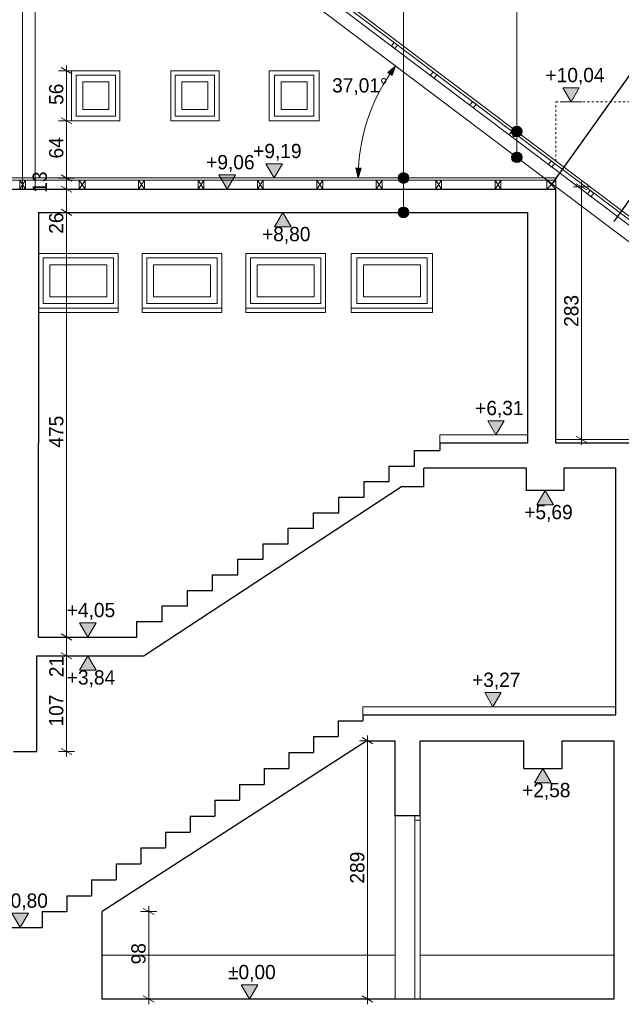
# Model space of a CAD drawing. Extents: x -510370 to -355890, y -22547 to 182180.
# Tile 12 of 256: x -386184 to -379450, y -12388 to -1374. Entities that reach past the tile are written whole.
import ezdxf

# ---------------------------------------------------------------- set-up
doc = ezdxf.new("R2010")
doc.units = 0
doc.header["$MEASUREMENT"] = 0
doc.linetypes.add('Hidden Line', pattern=[50, 25, -25])
for name, color, linetype, lineweight in [('0_Nr_Pióra__21', 7, 'Continuous', 9), ('0_Nr_Pióra__5', 7, 'Continuous', 13), ('INWENT DACH_Nr_Pióra__21', 7, 'Continuous', 9), ('INWENT KONST. DREWNIANA_Nr_Pióra__21', 7, 'Continuous', 9), ('INWENT OPISY_Nr_Pióra__21', 7, 'Continuous', 9), ('INWENT WYMIARY_Nr_Pióra__21', 7, 'Continuous', 9), ('INWENT. DRZWI_Nr_Pióra__5', 7, 'Continuous', 13), ('INWENT. OKNA_Nr_Pióra__5', 7, 'Continuous', 13), ('INWENT.ŚCIANY_Nr_Pióra__1', 7, 'Continuous', 25), ('INWENT.ŚCIANY_Nr_Pióra__21', 7, 'Continuous', 9), ('INWENT.ŚCIANY_Nr_Pióra__5', 7, 'Continuous', 13), ('Istniejące schody_Nr_Pióra__1', 7, 'Continuous', 25), ('Istniejące schody_Nr_Pióra__21', 7, 'Continuous', 9), ('Istniejące stropy_Nr_Pióra__5', 7, 'Continuous', 13)]:
    doc.layers.add(name, color=color, linetype=linetype, lineweight=lineweight)
doc.layers.add('INWENT OPISY', color=7, linetype='Continuous')
doc.layers.add('INWENT WYMIARY', color=7, linetype='Continuous')
doc.styles.add('GENERATED_STYLE_1', font='txt')
doc.dimstyles.new('GENERATED_STYLE__10', dxfattribs={"dimtxt": 160.000002, "dimasz": 110.144928, "dimexe": 0.18, "dimexo": 40, "dimgap": 0.09, "dimtad": 1, "dimtih": 1, "dimtoh": 1, "dimdec": 0, "dimzin": 0, "dimdsep": 46, "dimtxsty": 'GENERATED_STYLE_1', "dimblk": 'ARROWHEAD_5', "dimblk1": 'ARROWHEAD_5', "dimblk2": 'ARROWHEAD_5', "dimcen": 0.09, "dimclrd": 7, "dimclre": 7, "dimclrt": 7, "dimazin": 0, "dimtfac": 1, "dimtdec": 4, "dimtmove": 2, "dimatfit": 3, "dimfxl": 0, "dimtolj": 1, "dimtzin": 0, "dimarcsym": 0})
doc.dimstyles.new('GENERATED_STYLE__11', dxfattribs={"dimtxt": 0.18, "dimasz": 182.4, "dimexe": 0.18, "dimexo": 0.0625, "dimgap": 0.09, "dimtad": 0, "dimtih": 1, "dimtoh": 1, "dimdec": 4, "dimzin": 0, "dimdsep": 46, "dimcen": 0.09, "dimadec": 0, "dimazin": 0, "dimtfac": 1, "dimtdec": 4, "dimtmove": 0, "dimatfit": 3, "dimldrblk": 'ARROWHEAD_5', "dimfxl": 0, "dimtolj": 1, "dimtzin": 0, "dimarcsym": 0})
doc.dimstyles.new('GENERATED_STYLE__3', dxfattribs={"dimtxt": 160.000002, "dimasz": 91.2, "dimexe": 0.18, "dimexo": 0, "dimgap": 0.09, "dimtad": 1, "dimdec": 0, "dimlfac": 0.1, "dimzin": 0, "dimdsep": 46, "dimtxsty": 'GENERATED_STYLE_1', "dimblk": 'ARROWHEAD_2', "dimblk1": 'ARROWHEAD_2', "dimblk2": 'ARROWHEAD_2', "dimcen": 0.09, "dimclrd": 7, "dimclre": 7, "dimclrt": 7, "dimazin": 0, "dimtfac": 1, "dimtdec": 4, "dimtmove": 0, "dimatfit": 3, "dimfxl": 0, "dimtolj": 1, "dimtzin": 0, "dimarcsym": 0})
doc.dimstyles.new('GENERATED_STYLE__9', dxfattribs={"dimtxt": 160.000002, "dimasz": 110.144928, "dimexe": 0.18, "dimexo": 40, "dimgap": 0.09, "dimtad": 1, "dimtih": 1, "dimtoh": 1, "dimdec": 0, "dimzin": 0, "dimdsep": 46, "dimtxsty": 'GENERATED_STYLE_1', "dimblk": 'ARROWHEAD_5', "dimblk1": 'ARROWHEAD_5', "dimblk2": 'ARROWHEAD_5', "dimcen": 0.09, "dimclrd": 7, "dimclre": 7, "dimclrt": 7, "dimazin": 0, "dimtfac": 1, "dimtdec": 4, "dimtmove": 0, "dimatfit": 3, "dimfxl": 0, "dimtolj": 1, "dimtzin": 0, "dimarcsym": 0})

# ---------------------------------------------------------------- blocks, each defined once
blk = doc.blocks.new('Linia_16', base_point=(-380621, -574))
at = {"layer": 'INWENT OPISY_Nr_Pióra__21', "linetype": 'Continuous'}
blk.add_hatch(color=256, dxfattribs=at).paths.add_polyline_path([(-380561, -2625), (-380565, -2602), (-380578, -2583), (-380598, -2570), (-380621, -2565), (-380644, -2570), (-380663, -2583), (-380676, -2602), (-380681, -2625), (-380676, -2648), (-380663, -2668), (-380644, -2681), (-380621, -2685), (-380598, -2681), (-380578, -2668), (-380565, -2648)], flags=0)
blk.add_line((-380621, -574), (-380621, -2565), dxfattribs=at)
blk.add_circle((-380621, -2625), 60, dxfattribs=at)
blk = doc.blocks.new('Linia_17', base_point=(-380621, -2625))
at = {"layer": 'INWENT OPISY_Nr_Pióra__21', "linetype": 'Continuous'}
blk.add_hatch(color=256, dxfattribs=at).paths.add_polyline_path([(-380561, -2913), (-380565, -2890), (-380578, -2871), (-380598, -2858), (-380621, -2853), (-380644, -2858), (-380663, -2871), (-380676, -2890), (-380681, -2913), (-380676, -2936), (-380663, -2956), (-380644, -2969), (-380621, -2973), (-380598, -2969), (-380578, -2956), (-380565, -2936)], flags=0)
blk.add_line((-380621, -2625), (-380621, -2853), dxfattribs=at)
blk.add_circle((-380621, -2913), 60, dxfattribs=at)
blk = doc.blocks.new('Linia_26', base_point=(-381889, 570))
at = {"layer": 'INWENT OPISY_Nr_Pióra__21', "linetype": 'Continuous'}
blk.add_hatch(color=256, dxfattribs=at).paths.add_polyline_path([(-381829, -3145), (-381833, -3122), (-381846, -3102), (-381866, -3089), (-381889, -3085), (-381912, -3089), (-381931, -3102), (-381944, -3122), (-381949, -3145), (-381944, -3168), (-381931, -3187), (-381912, -3200), (-381889, -3205), (-381866, -3200), (-381846, -3187), (-381833, -3168)], flags=0)
blk.add_line((-381889, 570), (-381889, -3085), dxfattribs=at)
blk.add_circle((-381889, -3145), 60, dxfattribs=at)
blk = doc.blocks.new('Linia_27', base_point=(-381889, -3145))
at = {"layer": 'INWENT OPISY_Nr_Pióra__21', "linetype": 'Continuous'}
blk.add_hatch(color=256, dxfattribs=at).paths.add_polyline_path([(-381829, -3530), (-381833, -3507), (-381846, -3487), (-381866, -3474), (-381889, -3470), (-381912, -3474), (-381931, -3487), (-381944, -3507), (-381949, -3530), (-381944, -3553), (-381931, -3572), (-381912, -3585), (-381889, -3590), (-381866, -3585), (-381846, -3572), (-381833, -3553)], flags=0)
blk.add_line((-381889, -3145), (-381889, -3470), dxfattribs=at)
blk.add_circle((-381889, -3530), 60, dxfattribs=at)
blk = doc.blocks.new('Wymiary_1', base_point=(-383613, -12330))
at = {"layer": 'INWENT WYMIARY_Nr_Pióra__21', "linetype": 'Continuous'}
blk.add_hatch(color=256, dxfattribs=at).paths.add_polyline_path([(-383613, -12330), (-383705, -12170), (-383520, -12170)], flags=0)
for p, q in [((-383613, -12330), (-383705, -12170)), ((-383705, -12170), (-383520, -12170)), ((-383520, -12170), (-383613, -12330)), ((-383613, -12330), (-383733, -12330)), ((-383613, -12330), (-383493, -12330))]:
    blk.add_line(p, q, dxfattribs=at)
at = {"layer": 'INWENT WYMIARY_Nr_Pióra__21', "insert": (-383853, -12138), "char_height": 160, "attachment_point": 7, "style": 'GENERATED_STYLE_1'}
blk.add_mtext('{±0,00}', dxfattribs=at)
blk = doc.blocks.new('Wymiary_6', base_point=(-380886, -9060))
at = {"layer": 'INWENT WYMIARY_Nr_Pióra__21', "linetype": 'Continuous'}
blk.add_hatch(color=256, dxfattribs=at).paths.add_polyline_path([(-380886, -9060), (-380979, -8900), (-380794, -8900)], flags=0)
for p, q in [((-380886, -9060), (-380979, -8900)), ((-380979, -8900), (-380794, -8900)), ((-380794, -8900), (-380886, -9060)), ((-380886, -9060), (-381006, -9060)), ((-380886, -9060), (-380766, -9060))]:
    blk.add_line(p, q, dxfattribs=at)
at = {"layer": 'INWENT WYMIARY_Nr_Pióra__21', "insert": (-381120, -8868), "char_height": 160, "attachment_point": 7, "style": 'GENERATED_STYLE_1'}
blk.add_mtext('{+3,27}', dxfattribs=at)
blk = doc.blocks.new('Wymiary_7', base_point=(-380853, -6020))
at = {"layer": 'INWENT WYMIARY_Nr_Pióra__21', "linetype": 'Continuous'}
blk.add_hatch(color=256, dxfattribs=at).paths.add_polyline_path([(-380853, -6020), (-380946, -5860), (-380760, -5860)], flags=0)
for p, q in [((-380853, -6020), (-380946, -5860)), ((-380946, -5860), (-380760, -5860)), ((-380760, -5860), (-380853, -6020)), ((-380853, -6020), (-380973, -6020)), ((-380853, -6020), (-380733, -6020))]:
    blk.add_line(p, q, dxfattribs=at)
at = {"layer": 'INWENT WYMIARY_Nr_Pióra__21', "insert": (-381086, -5828), "char_height": 160, "attachment_point": 7, "style": 'GENERATED_STYLE_1'}
blk.add_mtext('{+6,31}', dxfattribs=at)
blk = doc.blocks.new('Wymiary_24', base_point=(-383237, -3530))
at = {"layer": 'INWENT WYMIARY_Nr_Pióra__21', "linetype": 'Continuous'}
blk.add_hatch(color=256, dxfattribs=at).paths.add_polyline_path([(-383237, -3530), (-383330, -3690), (-383144, -3690)], flags=0)
for p, q in [((-383237, -3530), (-383357, -3530)), ((-383237, -3530), (-383330, -3690)), ((-383237, -3530), (-383117, -3530)), ((-383144, -3690), (-383237, -3530)), ((-383330, -3690), (-383144, -3690))]:
    blk.add_line(p, q, dxfattribs=at)
at = {"layer": 'INWENT WYMIARY_Nr_Pióra__21', "insert": (-383471, -3882), "char_height": 160, "attachment_point": 7, "style": 'GENERATED_STYLE_1'}
blk.add_mtext('{+8,80}', dxfattribs=at)
blk = doc.blocks.new('Wymiary_25', base_point=(-383862, -3270))
at = {"layer": 'INWENT WYMIARY_Nr_Pióra__21', "linetype": 'Continuous'}
blk.add_hatch(color=256, dxfattribs=at).paths.add_polyline_path([(-383862, -3270), (-383955, -3110), (-383769, -3110)], flags=0)
for p, q in [((-383862, -3270), (-383955, -3110)), ((-383955, -3110), (-383769, -3110)), ((-383769, -3110), (-383862, -3270)), ((-383862, -3270), (-383982, -3270)), ((-383862, -3270), (-383742, -3270))]:
    blk.add_line(p, q, dxfattribs=at)
at = {"layer": 'INWENT WYMIARY_Nr_Pióra__21', "insert": (-384096, -3078), "char_height": 160, "attachment_point": 7, "style": 'GENERATED_STYLE_1'}
blk.add_mtext('{+9,06}', dxfattribs=at)
blk = doc.blocks.new('Wymiary_26', base_point=(-383336, -3145))
at = {"layer": 'INWENT WYMIARY_Nr_Pióra__21', "linetype": 'Continuous'}
blk.add_hatch(color=256, dxfattribs=at).paths.add_polyline_path([(-383336, -3145), (-383429, -2985), (-383243, -2985)], flags=0)
for p, q in [((-383336, -3145), (-383429, -2985)), ((-383429, -2985), (-383243, -2985)), ((-383243, -2985), (-383336, -3145)), ((-383336, -3145), (-383456, -3145)), ((-383336, -3145), (-383216, -3145))]:
    blk.add_line(p, q, dxfattribs=at)
at = {"layer": 'INWENT WYMIARY_Nr_Pióra__21', "insert": (-383570, -2953), "char_height": 160, "attachment_point": 7, "style": 'GENERATED_STYLE_1'}
blk.add_mtext('{+9,19}', dxfattribs=at)
blk = doc.blocks.new('Wymiary_27', base_point=(-385422, -8280))
at = {"layer": 'INWENT WYMIARY_Nr_Pióra__21', "linetype": 'Continuous'}
blk.add_hatch(color=256, dxfattribs=at).paths.add_polyline_path([(-385422, -8280), (-385515, -8120), (-385329, -8120)], flags=0)
for p, q in [((-385422, -8280), (-385515, -8120)), ((-385515, -8120), (-385329, -8120)), ((-385329, -8120), (-385422, -8280)), ((-385422, -8280), (-385542, -8280)), ((-385422, -8280), (-385302, -8280))]:
    blk.add_line(p, q, dxfattribs=at)
at = {"layer": 'INWENT WYMIARY_Nr_Pióra__21', "insert": (-385656, -8088), "char_height": 160, "attachment_point": 7, "style": 'GENERATED_STYLE_1'}
blk.add_mtext('{+4,05}', dxfattribs=at)
blk = doc.blocks.new('Wymiary_28', base_point=(-385422, -8490))
at = {"layer": 'INWENT WYMIARY_Nr_Pióra__21', "linetype": 'Continuous'}
blk.add_hatch(color=256, dxfattribs=at).paths.add_polyline_path([(-385422, -8490), (-385515, -8650), (-385329, -8650)], flags=0)
for p, q in [((-385422, -8490), (-385542, -8490)), ((-385422, -8490), (-385515, -8650)), ((-385422, -8490), (-385302, -8490)), ((-385329, -8650), (-385422, -8490)), ((-385515, -8650), (-385329, -8650))]:
    blk.add_line(p, q, dxfattribs=at)
at = {"layer": 'INWENT WYMIARY_Nr_Pióra__21', "insert": (-385656, -8842), "char_height": 160, "attachment_point": 7, "style": 'GENERATED_STYLE_1'}
blk.add_mtext('{+3,84}', dxfattribs=at)
blk = doc.blocks.new('Wymiary_30', base_point=(-380013, -2295))
at = {"layer": 'INWENT WYMIARY_Nr_Pióra__21', "linetype": 'Continuous'}
blk.add_hatch(color=256, dxfattribs=at).paths.add_polyline_path([(-380013, -2295), (-380106, -2135), (-379921, -2135)], flags=0)
for p, q in [((-380013, -2295), (-380106, -2135)), ((-380106, -2135), (-379921, -2135)), ((-379921, -2135), (-380013, -2295)), ((-380013, -2295), (-380133, -2295)), ((-380013, -2295), (-379893, -2295))]:
    blk.add_line(p, q, dxfattribs=at)
at = {"layer": 'INWENT WYMIARY_Nr_Pióra__21', "insert": (-380298, -2103), "char_height": 160, "attachment_point": 7, "style": 'GENERATED_STYLE_1'}
blk.add_mtext('{+10,04}', dxfattribs=at)
blk = doc.blocks.new('Wymiary_71', base_point=(-380302, -6640))
at = {"layer": 'INWENT WYMIARY_Nr_Pióra__21', "linetype": 'Continuous'}
blk.add_hatch(color=256, dxfattribs=at).paths.add_polyline_path([(-380302, -6640), (-380395, -6800), (-380209, -6800)], flags=0)
for p, q in [((-380302, -6640), (-380422, -6640)), ((-380302, -6640), (-380395, -6800)), ((-380302, -6640), (-380182, -6640)), ((-380209, -6800), (-380302, -6640)), ((-380395, -6800), (-380209, -6800))]:
    blk.add_line(p, q, dxfattribs=at)
at = {"layer": 'INWENT WYMIARY_Nr_Pióra__21', "insert": (-380536, -6992), "char_height": 160, "attachment_point": 7, "style": 'GENERATED_STYLE_1'}
blk.add_mtext('{+5,69}', dxfattribs=at)
blk = doc.blocks.new('Wymiary_72', base_point=(-380327, -9750))
at = {"layer": 'INWENT WYMIARY_Nr_Pióra__21', "linetype": 'Continuous'}
blk.add_hatch(color=256, dxfattribs=at).paths.add_polyline_path([(-380327, -9750), (-380420, -9910), (-380234, -9910)], flags=0)
for p, q in [((-380327, -9750), (-380447, -9750)), ((-380327, -9750), (-380420, -9910)), ((-380327, -9750), (-380207, -9750)), ((-380234, -9910), (-380327, -9750)), ((-380420, -9910), (-380234, -9910))]:
    blk.add_line(p, q, dxfattribs=at)
at = {"layer": 'INWENT WYMIARY_Nr_Pióra__21', "insert": (-380561, -10102), "char_height": 160, "attachment_point": 7, "style": 'GENERATED_STYLE_1'}
blk.add_mtext('{+2,58}', dxfattribs=at)
blk = doc.blocks.new('*D366')
at = {"layer": 'INWENT WYMIARY_Nr_Pióra__21', "linetype": 'Continuous'}
for p, q in [((-382202, -9440), (-382382, -9440)), ((-382232, -9474), (-382352, -9405)), ((-382292, -9440), (-382292, -9381)), ((-382292, -12330), (-382292, -9440)), ((-382202, -12330), (-382382, -12330)), ((-382352, -12295), (-382232, -12364)), ((-382292, -12388), (-382292, -12330))]:
    blk.add_line(p, q, dxfattribs=at)
at = {"layer": 'INWENT WYMIARY_Nr_Pióra__21', "insert": (-382324, -11038), "char_height": 160, "attachment_point": 7, "rotation": 90, "style": 'GENERATED_STYLE_1'}
blk.add_mtext('{289}', dxfattribs=at)
blk = doc.blocks.new('ARROWHEAD_2')
at = {"color": 0, "linetype": 'Continuous', "lineweight": 0}
for p, q in [((0, 0), (-1, 0)), ((-0.38, -0.66), (0.38, 0.66))]:
    blk.add_line(p, q, dxfattribs=at)
blk = doc.blocks.new('*D367')
at = {"layer": 'INWENT WYMIARY_Nr_Pióra__21', "linetype": 'Continuous'}
for p, q in [((-384680, -11384), (-384800, -11315)), ((-384740, -11350), (-384740, -11291)), ((-384650, -11350), (-384830, -11350)), ((-384740, -12330), (-384740, -11350)), ((-384650, -12330), (-384830, -12330)), ((-384800, -12295), (-384680, -12364)), ((-384740, -12388), (-384740, -12330))]:
    blk.add_line(p, q, dxfattribs=at)
at = {"layer": 'INWENT WYMIARY_Nr_Pióra__21', "insert": (-384772, -11942), "char_height": 160, "attachment_point": 7, "rotation": 90, "style": 'GENERATED_STYLE_1'}
blk.add_mtext('{98}', dxfattribs=at)
blk = doc.blocks.new('*D378')
at = {"layer": 'INWENT WYMIARY_Nr_Pióra__21', "linetype": 'Continuous'}
for p, q in [((-386337, 1110), (-386517, 1110)), ((-386367, 1076), (-386487, 1145)), ((-386427, 1110), (-386427, 1169)), ((-386427, -780), (-386427, 1110)), ((-386487, -745), (-386367, -814)), ((-386337, -780), (-386517, -780))]:
    blk.add_line(p, q, dxfattribs=at)
at = {"layer": 'INWENT WYMIARY_Nr_Pióra__21', "char_height": 160, "attachment_point": 7, "rotation": 90, "style": 'GENERATED_STYLE_1'}
for s, insert in [('{189}', (-386459, 12)), ('{14}', (-386459, -1159)), ('{222}', (-386459, -2186)), ('{13}', (-386459, -3110)), ('{28}', (-386459, -3512)), ('{247}', (-386459, -4938)), ('{37}', (-386459, -6307)), ('{267}', (-386459, -7878)), ('{38}', (-386459, -9352)), ('{12}', (-386459, -9799)), ('{197}', (-386459, -10801))]:
    blk.add_mtext(s, dxfattribs=dict(at, insert=insert))
blk = doc.blocks.new('*D389')
at = {"layer": 'INWENT WYMIARY_Nr_Pióra__21', "linetype": 'Continuous'}
for p, q in [((-385721, -8455), (-385601, -8524)), ((-385571, -8490), (-385751, -8490)), ((-385661, -9560), (-385661, -8490)), ((-385571, -9560), (-385751, -9560)), ((-385721, -9525), (-385601, -9594)), ((-385661, -9618), (-385661, -9560))]:
    blk.add_line(p, q, dxfattribs=at)
at = {"layer": 'INWENT WYMIARY_Nr_Pióra__21', "char_height": 160, "attachment_point": 7, "rotation": 90, "style": 'GENERATED_STYLE_1'}
for s, insert in [('{56}', (-385693, -2327)), ('{64}', (-385693, -2927)), ('{13}', (-385877, -3310)), ('{26}', (-385693, -3769)), ('{475}', (-385693, -6161)), ('{21}', (-385693, -8729)), ('{107}', (-385693, -9281))]:
    blk.add_mtext(s, dxfattribs=dict(at, insert=insert))
blk = doc.blocks.new('*D390')
at = {"layer": 'INWENT WYMIARY_Nr_Pióra__21', "linetype": 'Continuous'}
for p, q in [((-385721, -8245), (-385601, -8314)), ((-385571, -8280), (-385751, -8280)), ((-385661, -8490), (-385661, -8280)), ((-385721, -8455), (-385601, -8524)), ((-385571, -8490), (-385751, -8490))]:
    blk.add_line(p, q, dxfattribs=at)
at = {"layer": 'INWENT WYMIARY_Nr_Pióra__21', "char_height": 160, "attachment_point": 7, "rotation": 90, "style": 'GENERATED_STYLE_1'}
for s, insert in [('{56}', (-385693, -2327)), ('{64}', (-385693, -2927)), ('{13}', (-385877, -3310)), ('{26}', (-385693, -3769)), ('{475}', (-385693, -6161)), ('{21}', (-385693, -8729)), ('{107}', (-385693, -9281))]:
    blk.add_mtext(s, dxfattribs=dict(at, insert=insert))
blk = doc.blocks.new('*D391')
at = {"layer": 'INWENT WYMIARY_Nr_Pióra__21', "linetype": 'Continuous'}
for p, q in [((-385721, -3495), (-385601, -3564)), ((-385571, -3530), (-385751, -3530)), ((-385661, -8280), (-385661, -3530)), ((-385721, -8245), (-385601, -8314)), ((-385571, -8280), (-385751, -8280))]:
    blk.add_line(p, q, dxfattribs=at)
at = {"layer": 'INWENT WYMIARY_Nr_Pióra__21', "char_height": 160, "attachment_point": 7, "rotation": 90, "style": 'GENERATED_STYLE_1'}
for s, insert in [('{56}', (-385693, -2327)), ('{64}', (-385693, -2927)), ('{13}', (-385877, -3310)), ('{26}', (-385693, -3769)), ('{475}', (-385693, -6161)), ('{21}', (-385693, -8729)), ('{107}', (-385693, -9281))]:
    blk.add_mtext(s, dxfattribs=dict(at, insert=insert))
blk = doc.blocks.new('*D392')
at = {"layer": 'INWENT WYMIARY_Nr_Pióra__21', "linetype": 'Continuous'}
for p, q in [((-385571, -3270), (-385751, -3270)), ((-385721, -3235), (-385601, -3304)), ((-385661, -3530), (-385661, -3270)), ((-385721, -3495), (-385601, -3564)), ((-385571, -3530), (-385751, -3530))]:
    blk.add_line(p, q, dxfattribs=at)
at = {"layer": 'INWENT WYMIARY_Nr_Pióra__21', "char_height": 160, "attachment_point": 7, "rotation": 90, "style": 'GENERATED_STYLE_1'}
for s, insert in [('{56}', (-385693, -2327)), ('{64}', (-385693, -2927)), ('{13}', (-385877, -3310)), ('{26}', (-385693, -3769)), ('{475}', (-385693, -6161)), ('{21}', (-385693, -8729)), ('{107}', (-385693, -9281))]:
    blk.add_mtext(s, dxfattribs=dict(at, insert=insert))
blk = doc.blocks.new('*D393')
at = {"layer": 'INWENT WYMIARY_Nr_Pióra__21', "linetype": 'Continuous'}
for p, q in [((-385571, -3145), (-385751, -3145)), ((-385721, -3110), (-385601, -3179)), ((-385661, -3270), (-385661, -3145)), ((-385571, -3270), (-385751, -3270)), ((-385721, -3235), (-385601, -3304))]:
    blk.add_line(p, q, dxfattribs=at)
at = {"layer": 'INWENT WYMIARY_Nr_Pióra__21', "char_height": 160, "attachment_point": 7, "rotation": 90, "style": 'GENERATED_STYLE_1'}
for s, insert in [('{56}', (-385693, -2327)), ('{64}', (-385693, -2927)), ('{13}', (-385877, -3310)), ('{26}', (-385693, -3769)), ('{475}', (-385693, -6161)), ('{21}', (-385693, -8729)), ('{107}', (-385693, -9281))]:
    blk.add_mtext(s, dxfattribs=dict(at, insert=insert))
blk = doc.blocks.new('*D394')
at = {"layer": 'INWENT WYMIARY_Nr_Pióra__21', "linetype": 'Continuous'}
for p, q in [((-385571, -2505), (-385751, -2505)), ((-385721, -2470), (-385601, -2539)), ((-385661, -3145), (-385661, -2505)), ((-385571, -3145), (-385751, -3145)), ((-385721, -3110), (-385601, -3179))]:
    blk.add_line(p, q, dxfattribs=at)
at = {"layer": 'INWENT WYMIARY_Nr_Pióra__21', "char_height": 160, "attachment_point": 7, "rotation": 90, "style": 'GENERATED_STYLE_1'}
for s, insert in [('{56}', (-385693, -2327)), ('{64}', (-385693, -2927)), ('{13}', (-385877, -3310)), ('{26}', (-385693, -3769)), ('{475}', (-385693, -6161)), ('{21}', (-385693, -8729)), ('{107}', (-385693, -9281))]:
    blk.add_mtext(s, dxfattribs=dict(at, insert=insert))
blk = doc.blocks.new('*D395')
at = {"layer": 'INWENT WYMIARY_Nr_Pióra__21', "linetype": 'Continuous'}
for p, q in [((-385571, -1945), (-385751, -1945)), ((-385601, -1979), (-385721, -1910)), ((-385661, -1945), (-385661, -1886)), ((-385661, -2505), (-385661, -1945)), ((-385571, -2505), (-385751, -2505)), ((-385721, -2470), (-385601, -2539))]:
    blk.add_line(p, q, dxfattribs=at)
at = {"layer": 'INWENT WYMIARY_Nr_Pióra__21', "char_height": 160, "attachment_point": 7, "rotation": 90, "style": 'GENERATED_STYLE_1'}
for s, insert in [('{56}', (-385693, -2327)), ('{64}', (-385693, -2927)), ('{13}', (-385877, -3310)), ('{26}', (-385693, -3769)), ('{475}', (-385693, -6161)), ('{21}', (-385693, -8729)), ('{107}', (-385693, -9281))]:
    blk.add_mtext(s, dxfattribs=dict(at, insert=insert))
blk = doc.blocks.new('*D400')
at = {"layer": 'INWENT WYMIARY_Nr_Pióra__21', "linetype": 'Continuous'}
for p, q in [((-379896, -3244), (-379896, -3185)), ((-379806, -3244), (-379986, -3244)), ((-379836, -3278), (-379956, -3209)), ((-379896, -6070), (-379896, -3244)), ((-379956, -6035), (-379836, -6104)), ((-379806, -6070), (-379986, -6070)), ((-379896, -6128), (-379896, -6070))]:
    blk.add_line(p, q, dxfattribs=at)
at = {"layer": 'INWENT WYMIARY_Nr_Pióra__21', "insert": (-379928, -4810), "char_height": 160, "attachment_point": 7, "rotation": 90, "style": 'GENERATED_STYLE_1'}
blk.add_mtext('{283}', dxfattribs=at)
blk = doc.blocks.new('Wymiary_115', base_point=(-386177, -11530))
at = {"layer": 'INWENT WYMIARY_Nr_Pióra__21', "linetype": 'Continuous'}
blk.add_hatch(color=256, dxfattribs=at).paths.add_polyline_path([(-386177, -11530), (-386270, -11370), (-386084, -11370)], flags=0)
for p, q in [((-386177, -11530), (-386270, -11370)), ((-386270, -11370), (-386084, -11370)), ((-386084, -11370), (-386177, -11530)), ((-386177, -11530), (-386297, -11530)), ((-386177, -11530), (-386057, -11530))]:
    blk.add_line(p, q, dxfattribs=at)
at = {"layer": 'INWENT WYMIARY_Nr_Pióra__21', "insert": (-386410, -11338), "char_height": 160, "attachment_point": 7, "style": 'GENERATED_STYLE_1'}
blk.add_mtext('{+0,80}', dxfattribs=at)
blk = doc.blocks.new('*D1235')
at = {"layer": '0_Nr_Pióra__5', "linetype": 'Continuous'}
for points in [[(-378271, -4684), (-378312, -4793), (-378361, -4758)], [(-378735, -6070), (-378762, -5957), (-378702, -5958)]]:
    blk.add_hatch(color=256, dxfattribs=at).paths.add_polyline_path(points, flags=0)
for p, q in [((-378271, -4684), (-378361, -4758)), ((-378271, -4684), (-378312, -4793)), ((-378312, -4793), (-378361, -4758)), ((-378735, -6070), (-378762, -5957)), ((-378762, -5957), (-378702, -5958)), ((-378735, -6070), (-378702, -5958))]:
    blk.add_line(p, q, dxfattribs=at)
blk.add_arc((-376433, -6070), 2301, 145.7781, 177.2119, dxfattribs=at)
at = {"layer": '0_Nr_Pióra__21', "insert": (-379318, -5369), "char_height": 160, "attachment_point": 7, "style": 'GENERATED_STYLE_1'}
blk.add_mtext('{37,01°}', dxfattribs=at)
blk = doc.blocks.new('ARROWHEAD_5')
at = {"color": 0, "linetype": 'Continuous', "lineweight": 0}
blk.add_line((0, 0), (-1, 0), dxfattribs=at)
blk.add_solid([(-1, 0.2679), (0, 0), (-1, -0.2679), (-1, 0.2679)], dxfattribs=at)
blk = doc.blocks.new('*D1237')
at = {"layer": '0_Nr_Pióra__5', "linetype": 'Continuous'}
for points in [[(-387984, -2107), (-387873, -2141), (-387905, -2192)], [(-387375, -3145), (-387410, -3034), (-387350, -3031)]]:
    blk.add_hatch(color=256, dxfattribs=at).paths.add_polyline_path(points, flags=0)
for p, q in [((-387984, -2107), (-387873, -2141)), ((-387984, -2107), (-387905, -2192)), ((-387873, -2141), (-387905, -2192)), ((-387410, -3034), (-387350, -3031)), ((-387375, -3145), (-387410, -3034)), ((-387375, -3145), (-387350, -3031))]:
    blk.add_line(p, q, dxfattribs=at)
blk.add_arc((-388563, -3145), 1188, 5.4024, 55.4666, dxfattribs=at)
at = {"layer": '0_Nr_Pióra__21', "insert": (-387401, -2542), "char_height": 160, "attachment_point": 7, "style": 'GENERATED_STYLE_1'}
blk.add_mtext('{60,87°}', dxfattribs=at)
blk = doc.blocks.new('*D1239')
at = {"layer": '0_Nr_Pióra__5', "linetype": 'Continuous'}
for points in [[(-381976, -1892), (-382016, -2000), (-382065, -1965)], [(-382395, -3145), (-382422, -3032), (-382362, -3034)]]:
    blk.add_hatch(color=256, dxfattribs=at).paths.add_polyline_path(points, flags=0)
for p, q in [((-381976, -1892), (-382065, -1965)), ((-382016, -2000), (-382065, -1965)), ((-381976, -1892), (-382016, -2000)), ((-382395, -3145), (-382422, -3032)), ((-382422, -3032), (-382362, -3034)), ((-382395, -3145), (-382362, -3034))]:
    blk.add_line(p, q, dxfattribs=at)
blk.add_arc((-380314, -3145), 2081, 146.0724, 176.9176, dxfattribs=at)
at = {"layer": '0_Nr_Pióra__21', "insert": (-382687, -2218), "char_height": 160, "attachment_point": 7, "style": 'GENERATED_STYLE_1'}
blk.add_mtext('{37,01°}', dxfattribs=at)

msp = doc.modelspace()

# ---------------------------------------------------------------- linework, layer by layer
at = {"layer": 'INWENT DACH_Nr_Pióra__21', "linetype": 'Continuous'}
for p, q in [((-375667.1, -6359.3), (-386194.8, 1576.7)), ((-375844.9, -6262.8), (-386185.3, 1532.1))]:
    msp.add_line(p, q, dxfattribs=at)
at = {"layer": 'INWENT KONST. DREWNIANA_Nr_Pióra__21', "linetype": 'Continuous'}
for p, q in [((-375715.3, -6423.2), (-386169.6, 1457.6)), ((-386152.2, -3269.6), (-386152.2, 1110.4)), ((-375805.6, -6542.9), (-386012.2, 1151.1)), ((-386012.2, -3269.6), (-386012.2, 1110.4)), ((-382023.7, -1667.7), (-381993.6, -1627.8)), ((-381993.6, -1627.8), (-381953.7, -1657.9)), ((-381983.8, -1697.8), (-382023.7, -1667.7)), ((-381953.7, -1657.9), (-381983.8, -1697.8)), ((-381584.5, -1998.8), (-381554.4, -1958.9)), ((-381554.4, -1958.9), (-381514.5, -1989)), ((-381544.6, -2028.9), (-381584.5, -1998.8)), ((-381514.5, -1989), (-381544.6, -2028.9)), ((-381145.3, -2329.9), (-381115.2, -2289.9)), ((-381115.2, -2289.9), (-381075.3, -2320)), ((-381105.4, -2360), (-381145.3, -2329.9)), ((-381075.3, -2320), (-381105.4, -2360)), ((-380706.1, -2660.9), (-380676, -2621)), ((-380676, -2621), (-380636.1, -2651.1)), ((-380666.2, -2691), (-380706.1, -2660.9)), ((-380636.1, -2651.1), (-380666.2, -2691)), ((-380266.9, -2992), (-380236.8, -2952.1)), ((-380236.8, -2952.1), (-380196.9, -2982.2)), ((-380227, -3022.1), (-380266.9, -2992)), ((-380196.9, -2982.2), (-380227, -3022.1)), ((-386117.2, -3169.6), (-386182.2, -3169.6)), ((-386182.2, -3269.6), (-386182.2, -3169.6)), ((-386182.2, -3269.6), (-386117.2, -3169.6)), ((-386117.2, -3269.6), (-386182.2, -3169.6)), ((-386117.2, -3269.6), (-386117.2, -3169.6)), ((-385452.2, -3169.6), (-385517.2, -3169.6)), ((-385517.2, -3269.6), (-385517.2, -3169.6)), ((-385517.2, -3269.6), (-385452.2, -3169.6)), ((-385452.2, -3269.6), (-385517.2, -3169.6)), ((-385452.2, -3269.6), (-385452.2, -3169.6)), ((-384787.2, -3169.6), (-384852.2, -3169.6)), ((-384852.2, -3269.6), (-384852.2, -3169.6)), ((-384852.2, -3269.6), (-384787.2, -3169.6)), ((-384787.2, -3269.6), (-384852.2, -3169.6)), ((-384787.2, -3269.6), (-384787.2, -3169.6)), ((-384122.2, -3169.6), (-384187.2, -3169.6)), ((-384187.2, -3269.6), (-384187.2, -3169.6)), ((-384187.2, -3269.6), (-384122.2, -3169.6)), ((-384122.2, -3269.6), (-384187.2, -3169.6)), ((-384122.2, -3269.6), (-384122.2, -3169.6)), ((-383457.2, -3169.6), (-383522.2, -3169.6)), ((-383522.2, -3269.6), (-383522.2, -3169.6)), ((-383522.2, -3269.6), (-383457.2, -3169.6)), ((-383457.2, -3269.6), (-383522.2, -3169.6)), ((-383457.2, -3269.6), (-383457.2, -3169.6)), ((-382792.2, -3169.6), (-382857.2, -3169.6)), ((-382857.2, -3269.6), (-382857.2, -3169.6)), ((-382857.2, -3269.6), (-382792.2, -3169.6)), ((-382792.2, -3269.6), (-382857.2, -3169.6)), ((-382792.2, -3269.6), (-382792.2, -3169.6)), ((-382127.2, -3169.6), (-382192.2, -3169.6)), ((-382192.2, -3269.6), (-382192.2, -3169.6)), ((-382192.2, -3269.6), (-382127.2, -3169.6)), ((-382127.2, -3269.6), (-382192.2, -3169.6)), ((-382127.2, -3269.6), (-382127.2, -3169.6)), ((-381462.2, -3169.6), (-381527.2, -3169.6)), ((-381527.2, -3269.6), (-381527.2, -3169.6)), ((-381527.2, -3269.6), (-381462.2, -3169.6)), ((-381462.2, -3269.6), (-381527.2, -3169.6)), ((-381462.2, -3269.6), (-381462.2, -3169.6)), ((-380797.2, -3169.6), (-380862.2, -3169.6)), ((-380862.2, -3269.6), (-380862.2, -3169.6)), ((-380862.2, -3269.6), (-380797.2, -3169.6)), ((-380797.2, -3269.6), (-380862.2, -3169.6)), ((-380797.2, -3269.6), (-380797.2, -3169.6)), ((-380182.2, -3169.6), (-380282.2, -3169.6)), ((-380282.2, -3269.6), (-380282.2, -3169.6)), ((-380282.2, -3269.6), (-380182.2, -3169.6)), ((-380182.2, -3269.6), (-380282.2, -3169.6)), ((-380182.2, -3269.6), (-380182.2, -3169.6)), ((-386117.2, -3269.6), (-386182.2, -3269.6)), ((-385452.2, -3269.6), (-385517.2, -3269.6)), ((-384787.2, -3269.6), (-384852.2, -3269.6)), ((-384122.2, -3269.6), (-384187.2, -3269.6)), ((-383457.2, -3269.6), (-383522.2, -3269.6)), ((-382792.2, -3269.6), (-382857.2, -3269.6)), ((-382127.2, -3269.6), (-382192.2, -3269.6)), ((-381462.2, -3269.6), (-381527.2, -3269.6)), ((-380797.2, -3269.6), (-380862.2, -3269.6)), ((-380182.2, -3269.6), (-380282.2, -3269.6)), ((-379827.7, -3323.1), (-379797.6, -3283.2)), ((-379797.6, -3283.2), (-379757.7, -3313.3)), ((-379787.8, -3353.2), (-379827.7, -3323.1)), ((-379757.7, -3313.3), (-379787.8, -3353.2))]:
    msp.add_line(p, q, dxfattribs=at)
at = {"layer": 'INWENT. DRZWI_Nr_Pióra__5', "linetype": 'Continuous'}
for p, q in [((-381762.2, -10329.6), (-381762.2, -10279.6)), ((-381762.2, -12329.6), (-381762.2, -10279.6)), ((-381762.2, -10329.6), (-381702.2, -10329.6)), ((-381702.2, -10329.6), (-381702.2, -10279.6)), ((-381702.2, -12329.6), (-381702.2, -10279.6))]:
    msp.add_line(p, q, dxfattribs=at)
at = {"layer": 'INWENT. OKNA_Nr_Pióra__5', "linetype": 'Continuous'}
for p, q in [((-385552.2, -1994.6), (-385112.2, -1994.6)), ((-385552.2, -1994.6), (-385552.2, -2454.6)), ((-385477.2, -2069.6), (-385477.2, -2379.6)), ((-385477.2, -2069.6), (-385187.2, -2069.6)), ((-385187.2, -2069.6), (-385187.2, -2379.6)), ((-385112.2, -1994.6), (-385112.2, -2454.6)), ((-384442.2, -1994.6), (-384002.2, -1994.6)), ((-384442.2, -1994.6), (-384442.2, -2454.6)), ((-384367.2, -2069.6), (-384367.2, -2379.6)), ((-384367.2, -2069.6), (-384077.2, -2069.6)), ((-384077.2, -2069.6), (-384077.2, -2379.6)), ((-384002.2, -1994.6), (-384002.2, -2454.6)), ((-383332.2, -1994.6), (-382892.2, -1994.6)), ((-383332.2, -1994.6), (-383332.2, -2454.6)), ((-383257.2, -2069.6), (-383257.2, -2379.6)), ((-383257.2, -2069.6), (-382967.2, -2069.6)), ((-382967.2, -2069.6), (-382967.2, -2379.6)), ((-382892.2, -1994.6), (-382892.2, -2454.6)), ((-385477.2, -2379.6), (-385187.2, -2379.6)), ((-384367.2, -2379.6), (-384077.2, -2379.6)), ((-383257.2, -2379.6), (-382967.2, -2379.6)), ((-385552.2, -2454.6), (-385112.2, -2454.6)), ((-384442.2, -2454.6), (-384002.2, -2454.6)), ((-383332.2, -2454.6), (-382892.2, -2454.6)), ((-385922.2, -4039.6), (-385132.2, -4039.6)), ((-385922.2, -4039.6), (-385922.2, -4549.6)), ((-385132.2, -4039.6), (-385132.2, -4549.6)), ((-384762.2, -4039.6), (-383972.2, -4039.6)), ((-384762.2, -4039.6), (-384762.2, -4549.6)), ((-383972.2, -4039.6), (-383972.2, -4549.6)), ((-383602.2, -4039.6), (-382812.2, -4039.6)), ((-383602.2, -4039.6), (-383602.2, -4549.6)), ((-382812.2, -4039.6), (-382812.2, -4549.6)), ((-382412.2, -4039.6), (-381622.2, -4039.6)), ((-382412.2, -4039.6), (-382412.2, -4549.6)), ((-381622.2, -4039.6), (-381622.2, -4549.6)), ((-385847.2, -4114.6), (-385847.2, -4474.6)), ((-385847.2, -4114.6), (-385207.2, -4114.6)), ((-385207.2, -4114.6), (-385207.2, -4474.6)), ((-384687.2, -4114.6), (-384687.2, -4474.6)), ((-384687.2, -4114.6), (-384047.2, -4114.6)), ((-384047.2, -4114.6), (-384047.2, -4474.6)), ((-383527.2, -4114.6), (-383527.2, -4474.6)), ((-383527.2, -4114.6), (-382887.2, -4114.6)), ((-382887.2, -4114.6), (-382887.2, -4474.6)), ((-382337.2, -4114.6), (-382337.2, -4474.6)), ((-382337.2, -4114.6), (-381697.2, -4114.6)), ((-381697.2, -4114.6), (-381697.2, -4474.6)), ((-385847.2, -4474.6), (-385207.2, -4474.6)), ((-384687.2, -4474.6), (-384047.2, -4474.6)), ((-383527.2, -4474.6), (-382887.2, -4474.6)), ((-382337.2, -4474.6), (-381697.2, -4474.6)), ((-385922.2, -4549.6), (-385132.2, -4549.6)), ((-384762.2, -4549.6), (-383972.2, -4549.6)), ((-383602.2, -4549.6), (-382812.2, -4549.6)), ((-382412.2, -4549.6), (-381622.2, -4549.6))]:
    msp.add_line(p, q, dxfattribs=at)
at = {"layer": 'INWENT.ŚCIANY_Nr_Pióra__1', "linetype": 'Continuous'}
for p, q in [((-388612.2, -3269.6), (-380182.2, -3269.6)), ((-380182.2, -6109.6), (-380182.2, -3269.6)), ((-385972.2, -3529.6), (-380502.2, -3529.6)), ((-385972.2, -3529.6), (-385972.2, -6109.6)), ((-380502.2, -3529.6), (-380502.2, -6109.6)), ((-385972.2, -8279.6), (-385972.2, -6109.6)), ((-381764.7, -6193.5), (-381482.2, -6193.5)), ((-381764.7, -6367.3), (-381764.7, -6193.5)), ((-382047.2, -6367.3), (-381764.7, -6367.3)), ((-382047.2, -6541.2), (-382047.2, -6367.3)), ((-380512.2, -6389.6), (-381662.2, -6389.6)), ((-381662.2, -6599.6), (-381662.2, -6389.6)), ((-380512.2, -6639.6), (-380512.2, -6389.6)), ((-379512.2, -6389.6), (-380092.2, -6389.6)), ((-380092.2, -6389.6), (-380092.2, -6639.6)), ((-379512.2, -9149.6), (-379512.2, -6389.6)), ((-381912.2, -6599.6), (-384792.2, -8489.6)), ((-382329.7, -6541.2), (-382047.2, -6541.2)), ((-382329.7, -6715), (-382329.7, -6541.2)), ((-381662.2, -6599.6), (-381912.2, -6599.6)), ((-382612.2, -6715), (-382329.7, -6715)), ((-382612.2, -6888.8), (-382612.2, -6715)), ((-380092.2, -6639.6), (-380512.2, -6639.6)), ((-382894.7, -6888.8), (-382612.2, -6888.8)), ((-382894.7, -7062.7), (-382894.7, -6888.8)), ((-383177.2, -7062.7), (-382894.7, -7062.7)), ((-383177.2, -7236.5), (-383177.2, -7062.7)), ((-383459.7, -7236.5), (-383177.2, -7236.5)), ((-383459.7, -7410.4), (-383459.7, -7236.5)), ((-383742.2, -7410.4), (-383459.7, -7410.4)), ((-383742.2, -7584.2), (-383742.2, -7410.4)), ((-384024.7, -7584.2), (-383742.2, -7584.2)), ((-384024.7, -7758.1), (-384024.7, -7584.2)), ((-384307.2, -7758.1), (-384024.7, -7758.1)), ((-384307.2, -7931.9), (-384307.2, -7758.1)), ((-384589.7, -7931.9), (-384307.2, -7931.9)), ((-384589.7, -8105.8), (-384589.7, -7931.9)), ((-384872.2, -8105.8), (-384589.7, -8105.8)), ((-384872.2, -8279.6), (-384872.2, -8105.8)), ((-385972.2, -8279.6), (-384872.2, -8279.6)), ((-385992.2, -9559.6), (-385992.2, -8489.6)), ((-385992.2, -8489.6), (-384792.2, -8489.6)), ((-382618.4, -9215.6), (-382618.4, -9393.6)), ((-382342.2, -9149.6), (-382342.2, -9215.6)), ((-382894.5, -9393.6), (-382894.5, -9571.6)), ((-380542.2, -9749.6), (-380542.2, -9439.6)), ((-380112.2, -9749.6), (-380112.2, -9439.6)), ((-379532.2, -12329.6), (-379532.2, -9439.6)), ((-386252.2, -9559.6), (-385992.2, -9559.6)), ((-383170.7, -9571.6), (-383170.7, -9749.6)), ((-383446.8, -9749.6), (-383170.7, -9749.6)), ((-383446.8, -9749.6), (-383446.8, -9927.6)), ((-380542.2, -9749.6), (-380112.2, -9749.6)), ((-383723, -9927.6), (-383723, -10105.6)), ((-383999.1, -10105.6), (-383999.1, -10283.6)), ((-384275.3, -10283.6), (-384275.3, -10461.6)), ((-384551.4, -10461.6), (-384551.4, -10639.6)), ((-384827.6, -10639.6), (-384551.4, -10639.6)), ((-384827.6, -10639.6), (-384827.6, -10817.6)), ((-385103.7, -10817.6), (-385103.7, -10995.6)), ((-385379.9, -10995.6), (-385379.9, -11173.6)), ((-385656.1, -11173.6), (-385656.1, -11351.6)), ((-385932.2, -11351.6), (-385932.2, -11529.6)), ((-385262.2, -12329.6), (-385262.2, -11349.6))]:
    msp.add_line(p, q, dxfattribs=at)
at = {"layer": 'INWENT.ŚCIANY_Nr_Pióra__21', "linetype": 'Continuous'}
for p, q in [((-385062.2, -1944.6), (-385602.2, -1944.6)), ((-385602.2, -2504.6), (-385602.2, -1944.6)), ((-385062.2, -2504.6), (-385062.2, -1944.6)), ((-383952.2, -1944.6), (-384492.2, -1944.6)), ((-384492.2, -2504.6), (-384492.2, -1944.6)), ((-383952.2, -2504.6), (-383952.2, -1944.6)), ((-382832.2, -1944.6), (-383392.2, -1944.6)), ((-383392.2, -2504.6), (-383392.2, -1944.6)), ((-382832.2, -2504.6), (-382832.2, -1944.6)), ((-385062.2, -2504.6), (-385602.2, -2504.6)), ((-383952.2, -2504.6), (-384492.2, -2504.6)), ((-382832.2, -2504.6), (-383392.2, -2504.6))]:
    msp.add_line(p, q, dxfattribs=at)
at = {"layer": 'INWENT.ŚCIANY_Nr_Pióra__21', "linetype": 'Hidden Line'}
for p, q in [((-380182.2, -2955.7), (-380182.2, -2294.6)), ((-380182.2, -2294.6), (-378322.2, -2294.6))]:
    msp.add_line(p, q, dxfattribs=at)
at = {"layer": 'INWENT.ŚCIANY_Nr_Pióra__5', "linetype": 'Continuous'}
for p, q in [((-385972.2, -3989.6), (-385972.2, -4599.6)), ((-385082.2, -3989.6), (-385972.2, -3989.6)), ((-385082.2, -3989.6), (-385082.2, -4599.6)), ((-384812.2, -3989.6), (-384812.2, -4599.6)), ((-383922.2, -3989.6), (-384812.2, -3989.6)), ((-383922.2, -3989.6), (-383922.2, -4599.6)), ((-383652.2, -3989.6), (-383652.2, -4599.6)), ((-382762.2, -3989.6), (-383652.2, -3989.6)), ((-382762.2, -3989.6), (-382762.2, -4599.6)), ((-382472.2, -3989.6), (-382472.2, -4599.6)), ((-381562.2, -3989.6), (-382472.2, -3989.6)), ((-381562.2, -3989.6), (-381562.2, -4599.6)), ((-385972.2, -4599.6), (-385082.2, -4599.6)), ((-385972.2, -4649.6), (-385972.2, -4599.6)), ((-385082.2, -4599.6), (-385972.2, -4599.6)), ((-385082.2, -4599.6), (-385082.2, -4649.6)), ((-384812.2, -4599.6), (-383922.2, -4599.6)), ((-384812.2, -4649.6), (-384812.2, -4599.6)), ((-383922.2, -4599.6), (-384812.2, -4599.6)), ((-383922.2, -4599.6), (-383922.2, -4649.6)), ((-383652.2, -4599.6), (-382762.2, -4599.6)), ((-383652.2, -4649.6), (-383652.2, -4599.6)), ((-382762.2, -4599.6), (-383652.2, -4599.6)), ((-382762.2, -4599.6), (-382762.2, -4649.6)), ((-382472.2, -4599.6), (-381562.2, -4599.6)), ((-382472.2, -4649.6), (-382472.2, -4599.6)), ((-381562.2, -4599.6), (-382472.2, -4599.6)), ((-381562.2, -4599.6), (-381562.2, -4649.6)), ((-385082.2, -4649.6), (-385972.2, -4649.6)), ((-383922.2, -4649.6), (-384812.2, -4649.6)), ((-382762.2, -4649.6), (-383652.2, -4649.6)), ((-381562.2, -4649.6), (-382472.2, -4649.6))]:
    msp.add_line(p, q, dxfattribs=at)
at = {"layer": 'Istniejące schody_Nr_Pióra__1', "linetype": 'Continuous'}
for p, q in [((-381482.2, -6109.6), (-381482.2, -6193.5)), ((-380502.2, -6109.6), (-381482.2, -6109.6)), ((-376462.2, -6109.6), (-380182.2, -6109.6)), ((-382618.4, -9215.6), (-382342.2, -9215.6)), ((-382342.2, -9149.6), (-379512.2, -9149.6)), ((-382299, -9439.6), (-385262.2, -11349.6)), ((-382894.5, -9393.6), (-382618.4, -9393.6)), ((-382299, -9439.6), (-381982.2, -9439.6)), ((-381982.2, -10279.6), (-381982.2, -9439.6)), ((-381702.2, -10279.6), (-381702.2, -9439.6)), ((-381702.2, -9439.6), (-380542.2, -9439.6)), ((-380112.2, -9439.6), (-379532.2, -9439.6)), ((-383170.7, -9571.6), (-382894.5, -9571.6)), ((-383723, -9927.6), (-383446.8, -9927.6)), ((-383999.1, -10105.6), (-383723, -10105.6)), ((-384275.3, -10283.6), (-383999.1, -10283.6)), ((-381702.2, -10279.6), (-381982.2, -10279.6)), ((-384551.4, -10461.6), (-384275.3, -10461.6)), ((-385103.7, -10817.6), (-384827.6, -10817.6)), ((-385379.9, -10995.6), (-385103.7, -10995.6)), ((-385656.1, -11173.6), (-385379.9, -11173.6)), ((-385932.2, -11351.6), (-385656.1, -11351.6)), ((-386752.2, -11529.6), (-385932.2, -11529.6)), ((-379532.2, -12329.6), (-385262.2, -12329.6))]:
    msp.add_line(p, q, dxfattribs=at)
at = {"layer": 'Istniejące schody_Nr_Pióra__21', "linetype": 'Continuous'}
for p, q in [((-388612.2, -3144.6), (-380182.2, -3144.6)), ((-388612.2, -3169.6), (-380182.2, -3169.6)), ((-380182.2, -3169.6), (-380182.2, -3144.6)), ((-381482.2, -6019.6), (-381482.2, -6109.6)), ((-380502.2, -6019.6), (-381482.2, -6019.6)), ((-376462.2, -6069.6), (-380182.2, -6069.6)), ((-382342.2, -9059.6), (-382342.2, -9149.6)), ((-382342.2, -9059.6), (-379512.2, -9059.6))]:
    msp.add_line(p, q, dxfattribs=at)
at = {"layer": 'Istniejące stropy_Nr_Pióra__5', "linetype": 'Continuous'}
for p, q in [((-381982.2, -12329.6), (-381982.2, -10279.6)), ((-381702.2, -12329.6), (-381702.2, -10279.6)), ((-381982.2, -11839.6), (-385262.2, -11839.6)), ((-379532.2, -11839.6), (-381702.2, -11839.6))]:
    msp.add_line(p, q, dxfattribs=at)

# ---------------------------------------------------------------- block references
at = {"layer": 'INWENT OPISY', "linetype": 'Continuous'}
for name, p in [('Linia_26', (-381888.6, 570.1)), ('Linia_16', (-380620.6, -573.6)), ('Linia_17', (-380620.6, -2625.2)), ('Linia_27', (-381888.6, -3144.6))]:
    msp.add_blockref(name, p, dxfattribs=at)
at = {"layer": 'INWENT WYMIARY', "linetype": 'Continuous'}
for name, p in [('Wymiary_30', (-380013.4, -2294.6)), ('Wymiary_26', (-383336.2, -3144.6)), ('Wymiary_25', (-383862.2, -3269.6)), ('Wymiary_24', (-383237.2, -3529.6)), ('Wymiary_7', (-380853, -6019.6)), ('Wymiary_71', (-380302.2, -6639.6)), ('Wymiary_27', (-385422.2, -8279.6)), ('Wymiary_28', (-385422.2, -8489.6)), ('Wymiary_6', (-380886.5, -9059.6)), ('Wymiary_72', (-380327.2, -9749.6)), ('Wymiary_115', (-386176.8, -11529.6)), ('Wymiary_1', (-383612.5, -12329.6))]:
    msp.add_blockref(name, p, dxfattribs=at)

# ---------------------------------------------------------------- dimensions: what is measured, and where the dimension line sits
at = {"linetype": 'Continuous'}
for base, center, p1, p2, dimstyle, picture, middle in [((-382287.5, -2484), (-380313.7, -3144.6), (-388612.2, -3144.6), (-386012.2, 1151.1), 'GENERATED_STYLE__10', '*D1239', (-382369.4, -2138.3)), ((-387538.5, -2542.9), (-388562.7, -3144.6), (-386152.2, 1180.7), (-380182.2, -3144.6), 'GENERATED_STYLE__9', '*D1237', (-387083.1, -2461.8)), ((-378615.6, -5339.3), (-376433.5, -6069.6), (-380182.2, -6069.6), (-386012.2, 1151.1), 'GENERATED_STYLE__9', '*D1235', (-379001, -5288.5))]:
    dim = msp.add_angular_dim_3p(base=base, center=center, p1=p1, p2=p2, dimstyle=dimstyle, dxfattribs=at)
    dim.commit()
    dim.dimension.update_dxf_attribs({"geometry": picture, "text_midpoint": middle, "dimtype": 165})
at = {"layer": 'INWENT WYMIARY', "linetype": 'Continuous'}
for base, p1, p2, picture, middle in [((-386427.3, -11529.6), (-386438, -779.6), (-386152.2, 1110.4), '*D378', (-386539.3, 193.9)), ((-385661.3, -9559.6), (-385602.2, -2504.6), (-385602.2, -1944.6), '*D395', (-385773.3, -2205.6)), ((-385661.3, -9559.6), (-385992.2, -9559.6), (-385992.2, -8489.6), '*D389', (-385773.3, -9098.5)), ((-385661.3, -9559.6), (-385992.2, -8489.6), (-385972.2, -8279.6), '*D390', (-385773.3, -8607.7)), ((-385661.3, -9559.6), (-385972.2, -8279.6), (-385591.8, -3529.6), '*D391', (-385773.3, -5978.5)), ((-385661.3, -9559.6), (-385591.8, -3529.6), (-385691.6, -3269.6), '*D392', (-385773.3, -3647.7)), ((-385661.3172757, -9559.6148556), (-385691.6083952, -3269.6148556), (-385730.8599684, -3144.6148556), '*D393', (-385957.3172801, -3188.0980574)), ((-385661.3, -9559.6), (-385730.9, -3144.6), (-385602.2, -2504.6), '*D394', (-385773.3, -2805.6)), ((-379895.8, -6069.6), (-380182.2, -6069.6), (-380182.2, -3243.7), '*D400', (-380007.8, -4628.1)), ((-382291.5, -12329.6), (-381982.2, -12329.6), (-382299, -9439.6), '*D366', (-382403.5, -10856.1)), ((-384740.1, -12329.6), (-385262.2, -12329.6), (-385262.2, -11349.6), '*D367', (-384852.1, -11820.6))]:
    dim = msp.add_linear_dim(base=base, p1=p1, p2=p2, angle=90, dimstyle='GENERATED_STYLE__3', dxfattribs=at)
    dim.commit()
    dim.dimension.update_dxf_attribs({"geometry": picture, "text_midpoint": middle})

# ---------------------------------------------------------------- leaders
at = {"layer": 'INWENT OPISY_Nr_Pióra__21', "linetype": 'Continuous', "annotation_type": 0, "has_hookline": 1, "hookline_direction": 1}
for points, text_width in [([(-380232.2, -3219.6), (-379133.3, -1680.5), (-378597.7, -1680.5)], 1337.1), ([(-379530.9, -3632.7), (-378432, -2093.5), (-378114.1, -2093.5)], 1448.6)]:
    msp.add_leader(points, dimstyle='GENERATED_STYLE__11', dxfattribs=dict(at, text_width=text_width))

doc.saveas('drawing.dxf')
